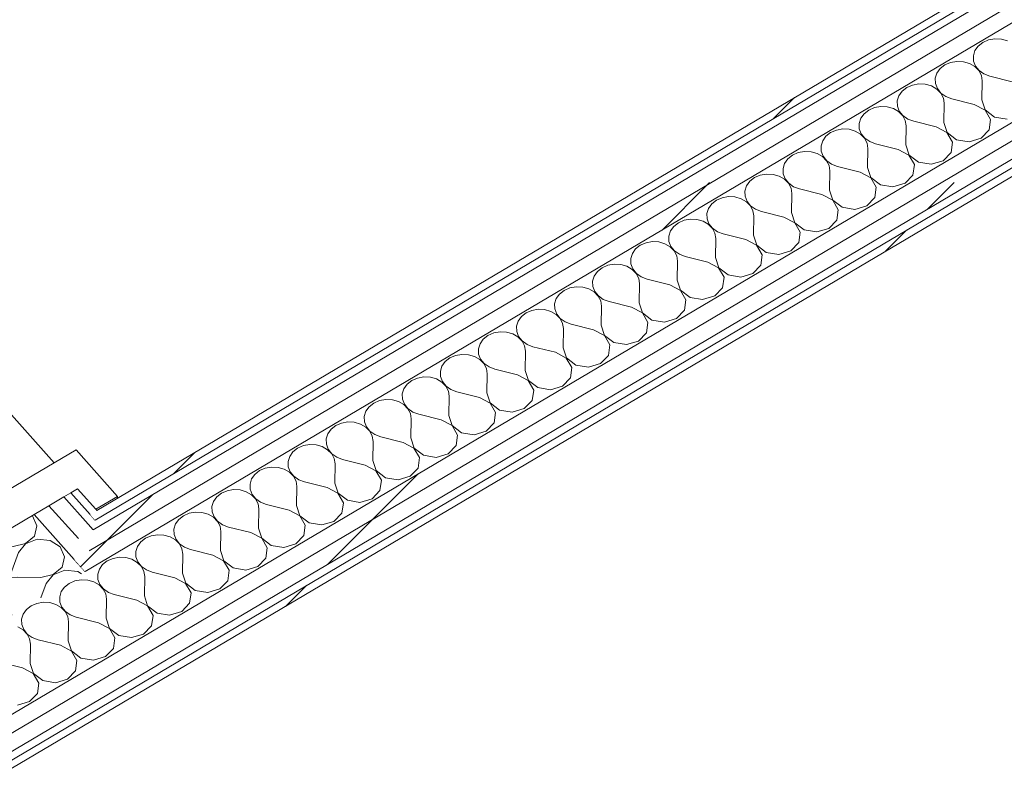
# Model space of a CAD drawing. Header units: millimetres. Extents: x -36631 to 27388, y -24993 to 6945.
# Tile 217 of 256: x 9180 to 9920, y -12072 to -11506. Entities that reach past the tile are written whole.
import ezdxf

# ---------------------------------------------------------------- set-up
doc = ezdxf.new("R2010")
doc.units = ezdxf.units.MM
doc.header["$MEASUREMENT"] = 0
doc.linetypes.add('Wipeout_Contour', pattern=[1000, 0, -1000])
doc.layers.add('Nuevo_08_E_Envans secs', color=7, linetype='Continuous')
doc.layers.add('Nuevo_Puertas Archicad', color=7, linetype='Continuous')
doc.layers.add('Nuevo_08_E_Envans secs_Pluma_Nº__1', color=7, linetype='Continuous', lineweight=5)
doc.layers.add('Nuevo_Puertas Archicad_Pluma_Nº__1', color=7, linetype='Continuous', lineweight=5)
for name, color, linetype, lineweight, true_color in [('Nuevo_08_E_Envans secs_Pluma_Nº__102', 7, 'Continuous', 5, 0xcccccc), ('Nuevo_08_E_Envans secs_Pluma_Nº__171', 171, 'Continuous', 13, 0xaaaaff), ('Nuevo_08_E_Envans secs_Pluma_Nº__177', 7, 'Continuous', 15, 0xf7e046)]:
    doc.layers.add(name, color=color, linetype=linetype, lineweight=lineweight, true_color=true_color)
pattern_1 = [(45, (0, 0), (-183.8478, 183.8478), [195, -65]), (45, (7e-14, 183.85), (-183.8478, 183.8478), [195, -65])]

# ---------------------------------------------------------------- blocks, each defined once
blk = doc.blocks.new('*X151')
at = {"layer": 'Nuevo_08_E_Envans secs_Pluma_Nº__102', "color": 254, "linetype": 'Continuous', "lineweight": 5, "true_color": 0xcccccc}
for p, q in [((9189.51, -11878.73), (9189.19, -11878.53)), ((9192.83, -11886.12), (9189.51, -11878.73)), ((9190.89, -11893.82), (9192.83, -11886.12)), ((9184.26, -11899.55), (9190.89, -11893.82)), ((9193.08, -11896.28), (9184.34, -11899.64)), ((9202.69, -11897.16), (9193.08, -11896.28)), ((9210.29, -11902.02), (9202.69, -11897.16)), ((9143.73, -11905.48), (9147.82, -11903.31)), ((9147.9, -11903.4), (9144.09, -11905.89)), ((9147.82, -11903.31), (9148.72, -11902.46)), ((9152.39, -11901.85), (9147.9, -11903.4)), ((9157.24, -11901.37), (9152.39, -11901.85)), ((9174.92, -11901.59), (9157.24, -11901.37)), ((9174.92, -11901.59), (9184.26, -11899.55)), ((9184.34, -11899.64), (9179.08, -11906.24)), ((9213.62, -11909.41), (9210.29, -11902.02)), ((9141.27, -11909.13), (9139.64, -11912.87)), ((9144.09, -11905.89), (9141.27, -11909.13)), ((9143.5, -11905.54), (9143.73, -11905.48)), ((9179.08, -11906.24), (9173.87, -11920)), ((9211.68, -11917.12), (9213.62, -11909.41)), ((9139.64, -11912.87), (9139.33, -11916.84)), ((9139.33, -11916.84), (9140.36, -11920.72)), ((9205.05, -11922.85), (9211.68, -11917.12)), ((9213.87, -11919.58), (9205.13, -11922.94)), ((9223.48, -11920.46), (9213.87, -11919.58)), ((9140.36, -11920.72), (9142.65, -11924.22)), ((9142.65, -11924.22), (9146.04, -11927.08)), ((9164.52, -11928.78), (9168.6, -11926.6)), ((9168.68, -11926.7), (9164.88, -11929.18)), ((9168.6, -11926.6), (9171.8, -11923.6)), ((9173.18, -11925.15), (9168.68, -11926.7)), ((9171.8, -11923.6), (9173.87, -11920)), ((9178.02, -11924.66), (9173.18, -11925.15)), ((9195.71, -11924.88), (9178.02, -11924.66)), ((9195.71, -11924.88), (9205.05, -11922.85)), ((9205.13, -11922.94), (9199.86, -11929.54)), ((9226.21, -11922.21), (9223.48, -11920.46)), ((9146.04, -11927.08), (9150.25, -11929.08)), ((9150.25, -11929.08), (9154.98, -11930.07)), ((9154.98, -11930.07), (9159.86, -11929.96)), ((9159.86, -11929.96), (9164.52, -11928.78)), ((9162.05, -11932.42), (9160.42, -11936.17)), ((9164.88, -11929.18), (9162.05, -11932.42)), ((9199.86, -11929.54), (9195.83, -11940.2)), ((9160.42, -11936.17), (9160.11, -11940.13)), ((9160.11, -11940.13), (9161.14, -11944.01)), ((9161.14, -11944.01), (9163.44, -11947.52)), ((9163.44, -11947.52), (9166.82, -11950.38)), ((9166.82, -11950.38), (9171.04, -11952.38)), ((9171.04, -11952.38), (9174.16, -11953.03))]:
    blk.add_line(p, q, dxfattribs=at)
blk = doc.blocks.new('Elem Sección_147_1')
at = {"layer": 'Nuevo_08_E_Envans secs', "lineweight": 0}
blk.add_blockref('*X151', (0, 0), dxfattribs=at)
at = {"color": 254, "linetype": 'Wipeout_Contour', "lineweight": 0, "ltscale": 60148.796531}
blk.add_wipeout([(9213.04, -11864.43), (9201.87, -11871.03), (9223.95, -11895.77), (9235.11, -11889.16)], dxfattribs=at).dxf.layer = 'Nuevo_08_E_Envans secs'
at = {"layer": 'Nuevo_08_E_Envans secs_Pluma_Nº__177', "linetype": 'Continuous', "lineweight": 15, "true_color": 0xf7e046}
h = blk.add_hatch(dxfattribs=at)
h.set_pattern_fill('Panellat_HPL_0001', color=53, style=0, pattern_type=2)
h.set_pattern_definition(pattern_1)
h.paths.add_polyline_path([(9213.04, -11864.43), (9201.87, -11871.03), (9223.95, -11895.77), (9235.11, -11889.16)])
at = {"color": 254, "linetype": 'Wipeout_Contour', "lineweight": 0, "ltscale": 75219.444082}
blk.add_wipeout([(9190.71, -11877.63), (9220.9, -11911.46), (9232.06, -11904.86), (9223.95, -11895.77), (9201.87, -11871.03)], dxfattribs=at).dxf.layer = 'Nuevo_08_E_Envans secs'
at = {"layer": 'Nuevo_08_E_Envans secs_Pluma_Nº__177', "linetype": 'Continuous', "lineweight": 15, "true_color": 0xf7e046}
h = blk.add_hatch(dxfattribs=at)
h.set_pattern_fill('Panellat_HPL_0001', color=53, style=0, pattern_type=2)
h.set_pattern_definition(pattern_1)
h.paths.add_polyline_path([(9190.71, -11877.63), (9220.9, -11911.46), (9232.06, -11904.86), (9223.95, -11895.77), (9201.87, -11871.03)])
at = {"color": 254, "linetype": 'Wipeout_Contour', "lineweight": 0, "ltscale": 60134.141955}
blk.add_wipeout([(9237.92, -11874.68), (9223.34, -11858.34), (9218.19, -11861.38), (9232.77, -11877.73)], dxfattribs=at).dxf.layer = 'Nuevo_08_E_Envans secs'
at = {"layer": 'Nuevo_08_E_Envans secs_Pluma_Nº__171', "linetype": 'Continuous', "lineweight": 13, "true_color": 0xaaaaff}
h = blk.add_hatch(dxfattribs=at)
h.set_pattern_fill('Panellat_HPL_0001', color=161, style=0, pattern_type=2)
h.set_pattern_definition(pattern_1)
h.paths.add_polyline_path([(9237.92, -11874.68), (9223.34, -11858.34), (9218.19, -11861.38), (9232.77, -11877.73)])
at = {"layer": 'Nuevo_08_E_Envans secs_Pluma_Nº__1', "color": 7, "linetype": 'Continuous', "lineweight": 5}
blk.add_line((9201.87, -11871.03), (9223.95, -11895.77), dxfattribs=at)
at = {"layer": 'Nuevo_08_E_Envans secs_Pluma_Nº__1', "color": 7, "linetype": 'Continuous', "lineweight": 5, "flags": 128}
for points in [[(9223.34, -11858.34), (9237.06, -11873.71), (9237.92, -11874.68)], [(9213.04, -11864.43), (9231.37, -11884.97), (9235.11, -11889.16)], [(9218.19, -11861.38), (9232.77, -11877.73), (9236.51, -11881.92)], [(9190.71, -11877.63), (9220.9, -11911.46), (9229.01, -11920.55)]]:
    blk.add_lwpolyline(points, dxfattribs=at)
blk = doc.blocks.new('Elem Sección_289_1')
at = {"layer": 'Nuevo_Puertas Archicad_Pluma_Nº__1', "color": 7, "linetype": 'Continuous', "lineweight": 5}
for p, q in [((8679.59, -11248.93), (9205.88, -11838.77)), ((9222.2, -11829.12), (9253.37, -11864.06)), ((9253.37, -11864.06), (9237.06, -11873.71)), ((9253.37, -11865.53), (9253.37, -11864.06))]:
    blk.add_line(p, q, dxfattribs=at)
at = {"layer": 'Nuevo_Puertas Archicad_Pluma_Nº__1', "color": 7, "linetype": 'Continuous', "lineweight": 5, "flags": 128}
for points in [[(9222.2, -11829.12), (9205.88, -11838.77), (9171.53, -11859.08)], [(9223.34, -11858.34), (9218.19, -11861.38), (9213.04, -11864.43), (9201.87, -11871.03), (9190.71, -11877.63), (9130.6, -11913.17), (9119.44, -11919.77), (9108.28, -11926.37)]]:
    blk.add_lwpolyline(points, dxfattribs=at)
blk = doc.blocks.new('*X404')
at = {"layer": 'Nuevo_08_E_Envans secs_Pluma_Nº__102', "color": 254, "linetype": 'Continuous', "lineweight": 5, "true_color": 0xcccccc}
for p, q in [((9912.73, -11520.08), (9907.96, -11520.92)), ((9917.6, -11520.33), (9912.73, -11520.08)), ((9900.15, -11525.55), (9897.69, -11528.99)), ((9903.66, -11522.8), (9900.15, -11525.55)), ((9907.96, -11520.92), (9903.66, -11522.8)), ((9922.2, -11521.65), (9917.6, -11520.33)), ((9897.69, -11528.99), (9896.49, -11532.84)), ((9896.49, -11532.84), (9896.62, -11536.81)), ((9875.05, -11539.74), (9871.54, -11542.5)), ((9879.36, -11537.87), (9875.05, -11539.74)), ((9884.13, -11537.02), (9879.36, -11537.87)), ((9889, -11537.27), (9884.13, -11537.02)), ((9893.6, -11538.6), (9889, -11537.27)), ((9897.58, -11540.89), (9893.6, -11538.6)), ((9896.62, -11536.81), (9898.08, -11540.6)), ((9900.64, -11543.99), (9897.58, -11540.89)), ((9898.08, -11540.6), (9900.75, -11543.92)), ((9869.09, -11545.93), (9867.88, -11549.78)), ((9871.54, -11542.5), (9869.09, -11545.93)), ((9902.54, -11547.65), (9900.64, -11543.99)), ((9900.75, -11543.92), (9904.44, -11546.52)), ((9903.14, -11551.59), (9902.54, -11547.65)), ((9904.44, -11546.52), (9908.86, -11548.2)), ((9925.77, -11552.43), (9908.86, -11548.2)), ((9846.44, -11556.68), (9842.93, -11559.44)), ((9850.75, -11554.81), (9846.44, -11556.68)), ((9855.52, -11553.96), (9850.75, -11554.81)), ((9860.39, -11554.21), (9855.52, -11553.96)), ((9864.99, -11555.54), (9860.39, -11554.21)), ((9868.97, -11557.83), (9864.99, -11555.54)), ((9867.88, -11549.78), (9868.01, -11553.75)), ((9868.01, -11553.75), (9869.47, -11557.54)), ((9902.88, -11565.98), (9903.14, -11551.59)), ((9840.48, -11562.87), (9839.27, -11566.72)), ((9842.93, -11559.44), (9840.48, -11562.87)), ((9872.03, -11560.93), (9868.97, -11557.83)), ((9869.47, -11557.54), (9872.14, -11560.86)), ((9873.93, -11564.59), (9872.03, -11560.93)), ((9872.14, -11560.86), (9875.83, -11563.46)), ((9875.83, -11563.46), (9880.25, -11565.14)), ((9822.14, -11571.75), (9817.84, -11573.62)), ((9826.91, -11570.91), (9822.14, -11571.75)), ((9831.78, -11571.16), (9826.91, -11570.91)), ((9836.38, -11572.48), (9831.78, -11571.16)), ((9839.27, -11566.72), (9839.4, -11570.69)), ((9839.4, -11570.69), (9840.86, -11574.48)), ((9874.53, -11568.53), (9873.93, -11564.59)), ((9874.27, -11582.92), (9874.53, -11568.53)), ((9897.16, -11569.37), (9880.25, -11565.14)), ((9905.27, -11573.65), (9897.16, -11569.37)), ((9902.88, -11565.98), (9905.39, -11573.58)), ((9814.32, -11576.38), (9811.87, -11579.81)), ((9817.84, -11573.62), (9814.32, -11576.38)), ((9840.36, -11574.78), (9836.38, -11572.48)), ((9843.42, -11577.87), (9840.36, -11574.78)), ((9840.86, -11574.48), (9843.54, -11577.8)), ((9845.32, -11581.53), (9843.42, -11577.87)), ((9843.54, -11577.8), (9847.23, -11580.4)), ((9909.4, -11580.76), (9905.27, -11573.65)), ((9905.39, -11573.58), (9912.42, -11578.97)), ((9912.42, -11578.97), (9921.9, -11580.55)), ((9811.87, -11579.81), (9810.66, -11583.66)), ((9810.66, -11583.66), (9810.79, -11587.63)), ((9845.93, -11585.47), (9845.32, -11581.53)), ((9845.67, -11599.87), (9845.93, -11585.47)), ((9847.23, -11580.4), (9851.65, -11582.08)), ((9868.55, -11586.31), (9851.65, -11582.08)), ((9876.66, -11590.59), (9868.55, -11586.31)), ((9874.27, -11582.92), (9876.78, -11590.52)), ((9908.33, -11588.58), (9909.4, -11580.76)), ((9785.72, -11593.32), (9783.26, -11596.75)), ((9789.23, -11590.56), (9785.72, -11593.32)), ((9793.53, -11588.69), (9789.23, -11590.56)), ((9798.3, -11587.85), (9793.53, -11588.69)), ((9803.17, -11588.1), (9798.3, -11587.85)), ((9807.77, -11589.42), (9803.17, -11588.1)), ((9811.76, -11591.72), (9807.77, -11589.42)), ((9810.79, -11587.63), (9812.25, -11591.42)), ((9814.81, -11594.81), (9811.76, -11591.72)), ((9812.25, -11591.42), (9814.93, -11594.74)), ((9880.8, -11597.7), (9876.66, -11590.59)), ((9876.78, -11590.52), (9883.82, -11595.91)), ((9902.36, -11594.77), (9908.33, -11588.58)), ((9783.26, -11596.75), (9782.06, -11600.6)), ((9782.06, -11600.6), (9782.19, -11604.57)), ((9816.72, -11598.47), (9814.81, -11594.81)), ((9814.93, -11594.74), (9818.62, -11597.34)), ((9817.32, -11602.41), (9816.72, -11598.47)), ((9818.62, -11597.34), (9823.04, -11599.02)), ((9839.94, -11603.25), (9823.04, -11599.02)), ((9845.67, -11599.87), (9848.17, -11607.46)), ((9879.72, -11605.52), (9880.8, -11597.7)), ((9883.82, -11595.91), (9893.29, -11597.49)), ((9893.29, -11597.49), (9902.36, -11594.77)), ((9760.62, -11607.5), (9757.11, -11610.26)), ((9764.93, -11605.63), (9760.62, -11607.5)), ((9769.7, -11604.79), (9764.93, -11605.63)), ((9774.57, -11605.04), (9769.7, -11604.79)), ((9779.17, -11606.36), (9774.57, -11605.04)), ((9783.15, -11608.66), (9779.17, -11606.36)), ((9782.19, -11604.57), (9783.65, -11608.36)), ((9786.21, -11611.75), (9783.15, -11608.66)), ((9783.65, -11608.36), (9786.32, -11611.68)), ((9817.06, -11616.81), (9817.32, -11602.41)), ((9848.06, -11607.53), (9839.94, -11603.25)), ((9852.19, -11614.64), (9848.06, -11607.53)), ((9848.17, -11607.46), (9855.21, -11612.86)), ((9873.75, -11611.72), (9879.72, -11605.52)), ((9754.66, -11613.69), (9753.45, -11617.54)), ((9757.11, -11610.26), (9754.66, -11613.69)), ((9788.11, -11615.41), (9786.21, -11611.75)), ((9786.32, -11611.68), (9790.01, -11614.28)), ((9788.71, -11619.35), (9788.11, -11615.41)), ((9790.01, -11614.28), (9794.43, -11615.96)), ((9811.34, -11620.2), (9794.43, -11615.96)), ((9851.11, -11622.46), (9852.19, -11614.64)), ((9855.21, -11612.86), (9864.68, -11614.43)), ((9864.68, -11614.43), (9873.75, -11611.72)), ((9736.32, -11622.57), (9732.02, -11624.44)), ((9741.09, -11621.73), (9736.32, -11622.57)), ((9745.96, -11621.98), (9741.09, -11621.73)), ((9750.56, -11623.3), (9745.96, -11621.98)), ((9754.54, -11625.6), (9750.56, -11623.3)), ((9753.45, -11617.54), (9753.58, -11621.51)), ((9753.58, -11621.51), (9755.04, -11625.3)), ((9788.45, -11633.75), (9788.71, -11619.35)), ((9819.45, -11624.47), (9811.34, -11620.2)), ((9817.06, -11616.81), (9819.56, -11624.41)), ((9845.15, -11628.66), (9851.11, -11622.46)), ((9726.05, -11630.64), (9724.84, -11634.49)), ((9728.5, -11627.2), (9726.05, -11630.64)), ((9732.02, -11624.44), (9728.5, -11627.2)), ((9757.6, -11628.69), (9754.54, -11625.6)), ((9755.04, -11625.3), (9757.71, -11628.63)), ((9759.5, -11632.35), (9757.6, -11628.69)), ((9757.71, -11628.63), (9761.4, -11631.23)), ((9823.58, -11631.59), (9819.45, -11624.47)), ((9819.56, -11624.41), (9826.6, -11629.8)), ((9826.6, -11629.8), (9836.07, -11631.37)), ((9836.07, -11631.37), (9845.15, -11628.66)), ((9724.84, -11634.49), (9724.97, -11638.46)), ((9724.97, -11638.46), (9726.43, -11642.25)), ((9760.1, -11636.29), (9759.5, -11632.35)), ((9759.84, -11650.69), (9760.1, -11636.29)), ((9761.4, -11631.23), (9765.82, -11632.91)), ((9782.73, -11637.14), (9765.82, -11632.91)), ((9790.84, -11641.42), (9782.73, -11637.14)), ((9788.45, -11633.75), (9790.96, -11641.35)), ((9822.51, -11639.41), (9823.58, -11631.59)), ((9699.89, -11644.14), (9697.44, -11647.58)), ((9703.41, -11641.39), (9699.89, -11644.14)), ((9707.71, -11639.51), (9703.41, -11641.39)), ((9712.48, -11638.67), (9707.71, -11639.51)), ((9717.35, -11638.92), (9712.48, -11638.67)), ((9721.95, -11640.24), (9717.35, -11638.92)), ((9725.93, -11642.54), (9721.95, -11640.24)), ((9728.99, -11645.64), (9725.93, -11642.54)), ((9726.43, -11642.25), (9729.11, -11645.57)), ((9730.89, -11649.29), (9728.99, -11645.64)), ((9729.11, -11645.57), (9732.8, -11648.17)), ((9794.97, -11648.53), (9790.84, -11641.42)), ((9790.96, -11641.35), (9798, -11646.74)), ((9807.47, -11648.31), (9816.54, -11645.6)), ((9816.54, -11645.6), (9822.51, -11639.41)), ((9697.44, -11647.58), (9696.23, -11651.43)), ((9696.23, -11651.43), (9696.36, -11655.4)), ((9731.5, -11653.24), (9730.89, -11649.29)), ((9731.24, -11667.63), (9731.5, -11653.24)), ((9732.8, -11648.17), (9737.22, -11649.85)), ((9754.12, -11654.08), (9737.22, -11649.85)), ((9759.84, -11650.69), (9762.35, -11658.29)), ((9793.9, -11656.35), (9794.97, -11648.53)), ((9798, -11646.74), (9807.47, -11648.31)), ((9674.8, -11658.33), (9671.29, -11661.08)), ((9679.11, -11656.46), (9674.8, -11658.33)), ((9683.87, -11655.61), (9679.11, -11656.46)), ((9688.74, -11655.86), (9683.87, -11655.61)), ((9693.34, -11657.19), (9688.74, -11655.86)), ((9697.33, -11659.48), (9693.34, -11657.19)), ((9696.36, -11655.4), (9697.82, -11659.19)), ((9700.38, -11662.58), (9697.33, -11659.48)), ((9697.82, -11659.19), (9700.5, -11662.51)), ((9762.23, -11658.36), (9754.12, -11654.08)), ((9766.37, -11665.47), (9762.23, -11658.36)), ((9762.35, -11658.29), (9769.39, -11663.68)), ((9787.93, -11662.54), (9793.9, -11656.35)), ((9668.83, -11664.52), (9667.63, -11668.37)), ((9671.29, -11661.08), (9668.83, -11664.52)), ((9702.29, -11666.23), (9700.38, -11662.58)), ((9700.5, -11662.51), (9704.19, -11665.11)), ((9702.89, -11670.18), (9702.29, -11666.23)), ((9704.19, -11665.11), (9708.61, -11666.79)), ((9725.52, -11671.02), (9708.61, -11666.79)), ((9731.24, -11667.63), (9733.74, -11675.23)), ((9765.29, -11673.29), (9766.37, -11665.47)), ((9769.39, -11663.68), (9778.86, -11665.25)), ((9778.86, -11665.25), (9787.93, -11662.54)), ((9646.19, -11675.27), (9642.68, -11678.03)), ((9650.5, -11673.4), (9646.19, -11675.27)), ((9655.27, -11672.55), (9650.5, -11673.4)), ((9660.14, -11672.8), (9655.27, -11672.55)), ((9664.74, -11674.13), (9660.14, -11672.8)), ((9668.72, -11676.42), (9664.74, -11674.13)), ((9667.63, -11668.37), (9667.76, -11672.34)), ((9667.76, -11672.34), (9669.22, -11676.13)), ((9702.63, -11684.57), (9702.89, -11670.18)), ((9733.63, -11675.3), (9725.52, -11671.02)), ((9737.76, -11682.41), (9733.63, -11675.3)), ((9733.74, -11675.23), (9740.78, -11680.62)), ((9759.32, -11679.48), (9765.29, -11673.29)), ((9640.23, -11681.46), (9639.02, -11685.31)), ((9642.68, -11678.03), (9640.23, -11681.46)), ((9671.78, -11679.52), (9668.72, -11676.42)), ((9669.22, -11676.13), (9671.89, -11679.45)), ((9673.68, -11683.18), (9671.78, -11679.52)), ((9671.89, -11679.45), (9675.58, -11682.05)), ((9675.58, -11682.05), (9680, -11683.73)), ((9736.68, -11690.23), (9737.76, -11682.41)), ((9740.78, -11680.62), (9750.25, -11682.2)), ((9750.25, -11682.2), (9759.32, -11679.48)), ((9626.66, -11689.5), (9621.89, -11690.34)), ((9631.53, -11689.74), (9626.66, -11689.5)), ((9636.13, -11691.07), (9631.53, -11689.74)), ((9639.02, -11685.31), (9639.15, -11689.28)), ((9639.15, -11689.28), (9640.61, -11693.07)), ((9674.28, -11687.12), (9673.68, -11683.18)), ((9674.02, -11701.51), (9674.28, -11687.12)), ((9696.91, -11687.96), (9680, -11683.73)), ((9705.02, -11692.24), (9696.91, -11687.96)), ((9702.63, -11684.57), (9705.13, -11692.17)), ((9730.72, -11696.42), (9736.68, -11690.23)), ((9614.07, -11694.97), (9611.62, -11698.4)), ((9617.59, -11692.21), (9614.07, -11694.97)), ((9621.89, -11690.34), (9617.59, -11692.21)), ((9640.11, -11693.37), (9636.13, -11691.07)), ((9643.17, -11696.46), (9640.11, -11693.37)), ((9640.61, -11693.07), (9643.28, -11696.39)), ((9645.07, -11700.12), (9643.17, -11696.46)), ((9643.28, -11696.39), (9646.97, -11698.99)), ((9709.15, -11699.35), (9705.02, -11692.24)), ((9705.13, -11692.17), (9712.17, -11697.56)), ((9712.17, -11697.56), (9721.64, -11699.14)), ((9721.64, -11699.14), (9730.72, -11696.42)), ((9611.62, -11698.4), (9610.41, -11702.25)), ((9610.41, -11702.25), (9610.54, -11706.22)), ((9645.67, -11704.06), (9645.07, -11700.12)), ((9645.41, -11718.45), (9645.67, -11704.06)), ((9646.97, -11698.99), (9651.4, -11700.67)), ((9668.3, -11704.9), (9651.4, -11700.67)), ((9676.41, -11709.18), (9668.3, -11704.9)), ((9674.02, -11701.51), (9676.53, -11709.11)), ((9708.08, -11707.17), (9709.15, -11699.35)), ((9585.47, -11711.91), (9583.01, -11715.34)), ((9588.98, -11709.15), (9585.47, -11711.91)), ((9593.28, -11707.28), (9588.98, -11709.15)), ((9598.05, -11706.44), (9593.28, -11707.28)), ((9602.92, -11706.69), (9598.05, -11706.44)), ((9607.52, -11708.01), (9602.92, -11706.69)), ((9611.5, -11710.31), (9607.52, -11708.01)), ((9610.54, -11706.22), (9612, -11710.01)), ((9614.56, -11713.4), (9611.5, -11710.31)), ((9612, -11710.01), (9614.68, -11713.33)), ((9680.55, -11716.29), (9676.41, -11709.18)), ((9676.53, -11709.11), (9683.57, -11714.5)), ((9702.11, -11713.36), (9708.08, -11707.17)), ((9583.01, -11715.34), (9581.8, -11719.19)), ((9581.8, -11719.19), (9581.94, -11723.16)), ((9616.46, -11717.06), (9614.56, -11713.4)), ((9614.68, -11713.33), (9618.37, -11715.93)), ((9617.07, -11721), (9616.46, -11717.06)), ((9618.37, -11715.93), (9622.79, -11717.61)), ((9639.69, -11721.84), (9622.79, -11717.61)), ((9645.41, -11718.45), (9647.92, -11726.05)), ((9679.47, -11724.11), (9680.55, -11716.29)), ((9683.57, -11714.5), (9693.04, -11716.08)), ((9693.04, -11716.08), (9702.11, -11713.36)), ((9560.37, -11726.09), (9556.86, -11728.85)), ((9564.68, -11724.22), (9560.37, -11726.09)), ((9569.44, -11723.38), (9564.68, -11724.22)), ((9574.31, -11723.63), (9569.44, -11723.38)), ((9578.92, -11724.95), (9574.31, -11723.63)), ((9582.9, -11727.25), (9578.92, -11724.95)), ((9581.94, -11723.16), (9583.39, -11726.95)), ((9585.95, -11730.34), (9582.9, -11727.25)), ((9583.39, -11726.95), (9586.07, -11730.27)), ((9616.81, -11735.4), (9617.07, -11721)), ((9647.8, -11726.12), (9639.69, -11721.84)), ((9651.94, -11733.23), (9647.8, -11726.12)), ((9647.92, -11726.05), (9654.96, -11731.45)), ((9673.5, -11730.3), (9679.47, -11724.11)), ((9554.4, -11732.28), (9553.2, -11736.13)), ((9556.86, -11728.85), (9554.4, -11732.28)), ((9587.86, -11734), (9585.95, -11730.34)), ((9586.07, -11730.27), (9589.76, -11732.87)), ((9588.46, -11737.94), (9587.86, -11734)), ((9589.76, -11732.87), (9594.18, -11734.55)), ((9611.09, -11738.78), (9594.18, -11734.55)), ((9650.86, -11741.05), (9651.94, -11733.23)), ((9654.96, -11731.45), (9664.43, -11733.02)), ((9664.43, -11733.02), (9673.5, -11730.3)), ((9536.07, -11741.16), (9531.76, -11743.03)), ((9540.84, -11740.32), (9536.07, -11741.16)), ((9545.71, -11740.57), (9540.84, -11740.32)), ((9550.31, -11741.89), (9545.71, -11740.57)), ((9554.29, -11744.19), (9550.31, -11741.89)), ((9553.2, -11736.13), (9553.33, -11740.1)), ((9553.33, -11740.1), (9554.79, -11743.89)), ((9588.2, -11752.34), (9588.46, -11737.94)), ((9619.2, -11743.06), (9611.09, -11738.78)), ((9616.81, -11735.4), (9619.31, -11743)), ((9644.9, -11747.25), (9650.86, -11741.05)), ((9525.8, -11749.23), (9524.59, -11753.07)), ((9528.25, -11745.79), (9525.8, -11749.23)), ((9531.76, -11743.03), (9528.25, -11745.79)), ((9557.35, -11747.28), (9554.29, -11744.19)), ((9554.79, -11743.89), (9557.46, -11747.22)), ((9559.25, -11750.94), (9557.35, -11747.28)), ((9557.46, -11747.22), (9561.15, -11749.82)), ((9623.33, -11750.18), (9619.2, -11743.06)), ((9619.31, -11743), (9626.35, -11748.39)), ((9626.35, -11748.39), (9635.82, -11749.96)), ((9635.82, -11749.96), (9644.9, -11747.25)), ((9524.59, -11753.07), (9524.72, -11757.05)), ((9559.85, -11754.88), (9559.25, -11750.94)), ((9559.59, -11769.28), (9559.85, -11754.88)), ((9561.15, -11749.82), (9565.57, -11751.5)), ((9582.48, -11755.73), (9565.57, -11751.5)), ((9590.59, -11760.01), (9582.48, -11755.73)), ((9588.2, -11752.34), (9590.7, -11759.94)), ((9622.25, -11758), (9623.33, -11750.18)), ((9499.64, -11762.73), (9497.19, -11766.17)), ((9503.16, -11759.98), (9499.64, -11762.73)), ((9507.46, -11758.1), (9503.16, -11759.98)), ((9512.23, -11757.26), (9507.46, -11758.1)), ((9517.1, -11757.51), (9512.23, -11757.26)), ((9521.7, -11758.83), (9517.1, -11757.51)), ((9525.68, -11761.13), (9521.7, -11758.83)), ((9524.72, -11757.05), (9526.18, -11760.84)), ((9528.74, -11764.23), (9525.68, -11761.13)), ((9526.18, -11760.84), (9528.86, -11764.16)), ((9530.64, -11767.88), (9528.74, -11764.23)), ((9528.86, -11764.16), (9532.54, -11766.76)), ((9594.72, -11767.12), (9590.59, -11760.01)), ((9590.7, -11759.94), (9597.74, -11765.33)), ((9607.21, -11766.9), (9616.29, -11764.19)), ((9616.29, -11764.19), (9622.25, -11758)), ((9497.19, -11766.17), (9495.98, -11770.02)), ((9495.98, -11770.02), (9496.11, -11773.99)), ((9531.24, -11771.82), (9530.64, -11767.88)), ((9532.54, -11766.76), (9536.97, -11768.44)), ((9553.87, -11772.67), (9536.97, -11768.44)), ((9559.59, -11769.28), (9562.1, -11776.88)), ((9593.65, -11774.94), (9594.72, -11767.12)), ((9597.74, -11765.33), (9607.21, -11766.9)), ((9474.55, -11776.92), (9471.04, -11779.67)), ((9478.85, -11775.04), (9474.55, -11776.92)), ((9483.62, -11774.2), (9478.85, -11775.04)), ((9488.49, -11774.45), (9483.62, -11774.2)), ((9493.09, -11775.78), (9488.49, -11774.45)), ((9497.07, -11778.07), (9493.09, -11775.78)), ((9496.11, -11773.99), (9497.57, -11777.78)), ((9500.13, -11781.17), (9497.07, -11778.07)), ((9497.57, -11777.78), (9500.25, -11781.1)), ((9530.99, -11786.22), (9531.24, -11771.82)), ((9561.98, -11776.95), (9553.87, -11772.67)), ((9566.12, -11784.06), (9561.98, -11776.95)), ((9562.1, -11776.88), (9569.14, -11782.27)), ((9587.68, -11781.13), (9593.65, -11774.94)), ((9468.58, -11783.11), (9467.38, -11786.96)), ((9471.04, -11779.67), (9468.58, -11783.11)), ((9502.04, -11784.82), (9500.13, -11781.17)), ((9500.25, -11781.1), (9503.94, -11783.7)), ((9502.64, -11788.77), (9502.04, -11784.82)), ((9503.94, -11783.7), (9508.36, -11785.38)), ((9525.26, -11789.61), (9508.36, -11785.38)), ((9530.99, -11786.22), (9533.49, -11793.82)), ((9565.04, -11791.88), (9566.12, -11784.06)), ((9569.14, -11782.27), (9578.61, -11783.84)), ((9578.61, -11783.84), (9587.68, -11781.13)), ((9445.94, -11793.86), (9442.43, -11796.62)), ((9450.25, -11791.99), (9445.94, -11793.86)), ((9455.02, -11791.14), (9450.25, -11791.99)), ((9459.89, -11791.39), (9455.02, -11791.14)), ((9464.49, -11792.72), (9459.89, -11791.39)), ((9468.47, -11795.01), (9464.49, -11792.72)), ((9467.38, -11786.96), (9467.51, -11790.93)), ((9467.51, -11790.93), (9468.97, -11794.72)), ((9502.38, -11803.16), (9502.64, -11788.77)), ((9533.37, -11793.89), (9525.26, -11789.61)), ((9533.49, -11793.82), (9540.53, -11799.21)), ((9559.07, -11798.07), (9565.04, -11791.88)), ((9439.98, -11800.05), (9438.77, -11803.9)), ((9442.43, -11796.62), (9439.98, -11800.05)), ((9471.53, -11798.11), (9468.47, -11795.01)), ((9468.97, -11794.72), (9471.64, -11798.04)), ((9473.43, -11801.77), (9471.53, -11798.11)), ((9471.64, -11798.04), (9475.33, -11800.64)), ((9475.33, -11800.64), (9479.75, -11802.32)), ((9537.51, -11801), (9533.37, -11793.89)), ((9536.43, -11808.82), (9537.51, -11801)), ((9540.53, -11799.21), (9550, -11800.78)), ((9550, -11800.78), (9559.07, -11798.07)), ((9426.41, -11808.08), (9421.64, -11808.93)), ((9431.28, -11808.33), (9426.41, -11808.08)), ((9435.88, -11809.66), (9431.28, -11808.33)), ((9438.77, -11803.9), (9438.9, -11807.87)), ((9438.9, -11807.87), (9440.36, -11811.66)), ((9474.03, -11805.71), (9473.43, -11801.77)), ((9473.77, -11820.1), (9474.03, -11805.71)), ((9496.66, -11806.55), (9479.75, -11802.32)), ((9504.77, -11810.83), (9496.66, -11806.55)), ((9502.38, -11803.16), (9504.88, -11810.76)), ((9413.82, -11813.56), (9411.37, -11816.99)), ((9417.33, -11810.8), (9413.82, -11813.56)), ((9421.64, -11808.93), (9417.33, -11810.8)), ((9439.86, -11811.95), (9435.88, -11809.66)), ((9442.92, -11815.05), (9439.86, -11811.95)), ((9440.36, -11811.66), (9443.03, -11814.98)), ((9444.82, -11818.71), (9442.92, -11815.05)), ((9443.03, -11814.98), (9446.72, -11817.58)), ((9508.9, -11817.94), (9504.77, -11810.83)), ((9504.88, -11810.76), (9511.92, -11816.15)), ((9521.39, -11817.73), (9530.47, -11815.01)), ((9530.47, -11815.01), (9536.43, -11808.82)), ((9411.37, -11816.99), (9410.16, -11820.84)), ((9410.16, -11820.84), (9410.29, -11824.81)), ((9445.42, -11822.65), (9444.82, -11818.71)), ((9445.16, -11837.04), (9445.42, -11822.65)), ((9446.72, -11817.58), (9451.14, -11819.26)), ((9468.05, -11823.49), (9451.14, -11819.26)), ((9473.77, -11820.1), (9476.28, -11827.7)), ((9507.82, -11825.76), (9508.9, -11817.94)), ((9511.92, -11816.15), (9521.39, -11817.73)), ((9385.21, -11830.5), (9382.76, -11833.93)), ((9388.73, -11827.74), (9385.21, -11830.5)), ((9393.03, -11825.87), (9388.73, -11827.74)), ((9397.8, -11825.03), (9393.03, -11825.87)), ((9402.67, -11825.28), (9397.8, -11825.03)), ((9407.27, -11826.6), (9402.67, -11825.28)), ((9411.25, -11828.9), (9407.27, -11826.6)), ((9410.29, -11824.81), (9411.75, -11828.6)), ((9414.31, -11831.99), (9411.25, -11828.9)), ((9411.75, -11828.6), (9414.43, -11831.92)), ((9476.16, -11827.77), (9468.05, -11823.49)), ((9480.29, -11834.88), (9476.16, -11827.77)), ((9476.28, -11827.7), (9483.31, -11833.09)), ((9501.86, -11831.95), (9507.82, -11825.76)), ((9382.76, -11833.93), (9381.55, -11837.78)), ((9381.55, -11837.78), (9381.68, -11841.75)), ((9416.21, -11835.65), (9414.31, -11831.99)), ((9414.43, -11831.92), (9418.12, -11834.52)), ((9416.82, -11839.59), (9416.21, -11835.65)), ((9418.12, -11834.52), (9422.54, -11836.2)), ((9439.44, -11840.43), (9422.54, -11836.2)), ((9445.16, -11837.04), (9447.67, -11844.64)), ((9479.22, -11842.7), (9480.29, -11834.88)), ((9483.31, -11833.09), (9492.79, -11834.67)), ((9492.79, -11834.67), (9501.86, -11831.95)), ((9360.12, -11844.68), (9356.61, -11847.44)), ((9364.42, -11842.81), (9360.12, -11844.68)), ((9369.19, -11841.97), (9364.42, -11842.81)), ((9374.06, -11842.22), (9369.19, -11841.97)), ((9378.66, -11843.54), (9374.06, -11842.22)), ((9382.65, -11845.84), (9378.66, -11843.54)), ((9381.68, -11841.75), (9383.14, -11845.54)), ((9383.14, -11845.54), (9385.82, -11848.86)), ((9416.56, -11853.99), (9416.82, -11839.59)), ((9447.55, -11844.71), (9439.44, -11840.43)), ((9451.69, -11851.82), (9447.55, -11844.71)), ((9447.67, -11844.64), (9454.71, -11850.04)), ((9473.25, -11848.89), (9479.22, -11842.7)), ((9354.15, -11850.87), (9352.95, -11854.72)), ((9356.61, -11847.44), (9354.15, -11850.87)), ((9385.7, -11848.93), (9382.65, -11845.84)), ((9387.61, -11852.59), (9385.7, -11848.93)), ((9385.82, -11848.86), (9389.51, -11851.46)), ((9388.21, -11856.53), (9387.61, -11852.59)), ((9389.51, -11851.46), (9393.93, -11853.14)), ((9450.61, -11859.64), (9451.69, -11851.82)), ((9454.71, -11850.04), (9464.18, -11851.61)), ((9464.18, -11851.61), (9473.25, -11848.89)), ((9335.82, -11859.75), (9331.51, -11861.62)), ((9340.59, -11858.91), (9335.82, -11859.75)), ((9345.46, -11859.16), (9340.59, -11858.91)), ((9350.06, -11860.48), (9345.46, -11859.16)), ((9352.95, -11854.72), (9353.08, -11858.69)), ((9353.08, -11858.69), (9354.54, -11862.48)), ((9387.95, -11870.93), (9388.21, -11856.53)), ((9410.83, -11857.37), (9393.93, -11853.14)), ((9418.95, -11861.65), (9410.83, -11857.37)), ((9416.56, -11853.99), (9419.06, -11861.59)), ((9444.64, -11865.84), (9450.61, -11859.64)), ((9325.55, -11867.82), (9324.34, -11871.66)), ((9328, -11864.38), (9325.55, -11867.82)), ((9331.51, -11861.62), (9328, -11864.38)), ((9354.04, -11862.78), (9350.06, -11860.48)), ((9357.1, -11865.87), (9354.04, -11862.78)), ((9354.54, -11862.48), (9357.21, -11865.81)), ((9359, -11869.53), (9357.1, -11865.87)), ((9357.21, -11865.81), (9360.9, -11868.4)), ((9423.08, -11868.77), (9418.95, -11861.65)), ((9419.06, -11861.59), (9426.1, -11866.98)), ((9426.1, -11866.98), (9435.57, -11868.55)), ((9435.57, -11868.55), (9444.64, -11865.84)), ((9324.34, -11871.66), (9324.47, -11875.63)), ((9359.6, -11873.47), (9359, -11869.53)), ((9359.34, -11887.87), (9359.6, -11873.47)), ((9360.9, -11868.4), (9365.32, -11870.08)), ((9382.23, -11874.32), (9365.32, -11870.08)), ((9390.34, -11878.59), (9382.23, -11874.32)), ((9387.95, -11870.93), (9390.45, -11878.53)), ((9422, -11876.58), (9423.08, -11868.77)), ((9299.39, -11881.32), (9296.94, -11884.76)), ((9302.91, -11878.56), (9299.39, -11881.32)), ((9307.21, -11876.69), (9302.91, -11878.56)), ((9311.98, -11875.85), (9307.21, -11876.69)), ((9316.85, -11876.1), (9311.98, -11875.85)), ((9321.45, -11877.42), (9316.85, -11876.1)), ((9325.43, -11879.72), (9321.45, -11877.42)), ((9324.47, -11875.63), (9325.93, -11879.43)), ((9328.49, -11882.82), (9325.43, -11879.72)), ((9325.93, -11879.43), (9328.6, -11882.75)), ((9394.47, -11885.71), (9390.34, -11878.59)), ((9390.45, -11878.53), (9397.49, -11883.92)), ((9416.04, -11882.78), (9422, -11876.58)), ((9296.94, -11884.76), (9295.73, -11888.61)), ((9295.73, -11888.61), (9295.86, -11892.58)), ((9330.39, -11886.47), (9328.49, -11882.82)), ((9328.6, -11882.75), (9332.29, -11885.35)), ((9330.99, -11890.41), (9330.39, -11886.47)), ((9332.29, -11885.35), (9336.71, -11887.03)), ((9353.62, -11891.26), (9336.71, -11887.03)), ((9359.34, -11887.87), (9361.85, -11895.47)), ((9393.4, -11893.53), (9394.47, -11885.71)), ((9397.49, -11883.92), (9406.96, -11885.49)), ((9406.96, -11885.49), (9416.04, -11882.78)), ((9274.3, -11895.51), (9270.78, -11898.26)), ((9278.6, -11893.63), (9274.3, -11895.51)), ((9283.37, -11892.79), (9278.6, -11893.63)), ((9288.24, -11893.04), (9283.37, -11892.79)), ((9292.84, -11894.36), (9288.24, -11893.04)), ((9296.82, -11896.66), (9292.84, -11894.36)), ((9295.86, -11892.58), (9297.32, -11896.37)), ((9299.88, -11899.76), (9296.82, -11896.66)), ((9297.32, -11896.37), (9300, -11899.69)), ((9330.73, -11904.81), (9330.99, -11890.41)), ((9361.73, -11895.54), (9353.62, -11891.26)), ((9365.86, -11902.65), (9361.73, -11895.54)), ((9361.85, -11895.47), (9368.89, -11900.86)), ((9387.43, -11899.72), (9393.4, -11893.53)), ((9268.33, -11901.7), (9267.12, -11905.55)), ((9270.78, -11898.26), (9268.33, -11901.7)), ((9301.78, -11903.41), (9299.88, -11899.76)), ((9300, -11899.69), (9303.69, -11902.29)), ((9302.39, -11907.36), (9301.78, -11903.41)), ((9303.69, -11902.29), (9308.11, -11903.97)), ((9325.01, -11908.2), (9308.11, -11903.97)), ((9330.73, -11904.81), (9333.24, -11912.41)), ((9364.79, -11910.47), (9365.86, -11902.65)), ((9368.89, -11900.86), (9378.36, -11902.43)), ((9378.36, -11902.43), (9387.43, -11899.72)), ((9250, -11910.58), (9245.69, -11912.45)), ((9254.76, -11909.73), (9250, -11910.58)), ((9259.63, -11909.98), (9254.76, -11909.73)), ((9264.23, -11911.31), (9259.63, -11909.98)), ((9268.22, -11913.6), (9264.23, -11911.31)), ((9267.12, -11905.55), (9267.25, -11909.52)), ((9267.25, -11909.52), (9268.71, -11913.31)), ((9302.13, -11921.75), (9302.39, -11907.36)), ((9333.12, -11912.48), (9325.01, -11908.2)), ((9358.82, -11916.66), (9364.79, -11910.47)), ((9239.72, -11918.64), (9238.52, -11922.49)), ((9242.18, -11915.21), (9239.72, -11918.64)), ((9245.69, -11912.45), (9242.18, -11915.21)), ((9271.27, -11916.7), (9268.22, -11913.6)), ((9268.71, -11913.31), (9271.39, -11916.63)), ((9273.18, -11920.36), (9271.27, -11916.7)), ((9271.39, -11916.63), (9275.08, -11919.23)), ((9275.08, -11919.23), (9279.5, -11920.91)), ((9337.26, -11919.59), (9333.12, -11912.48)), ((9333.24, -11912.41), (9340.28, -11917.8)), ((9336.18, -11927.41), (9337.26, -11919.59)), ((9340.28, -11917.8), (9349.75, -11919.37)), ((9349.75, -11919.37), (9358.82, -11916.66)), ((9226.16, -11926.67), (9221.39, -11927.52)), ((9231.03, -11926.92), (9226.16, -11926.67)), ((9235.63, -11928.25), (9231.03, -11926.92)), ((9238.52, -11922.49), (9238.65, -11926.46)), ((9238.65, -11926.46), (9240.11, -11930.25)), ((9273.78, -11924.3), (9273.18, -11920.36)), ((9273.52, -11938.69), (9273.78, -11924.3)), ((9296.41, -11925.14), (9279.5, -11920.91)), ((9304.52, -11929.42), (9296.41, -11925.14)), ((9302.13, -11921.75), (9304.63, -11929.35)), ((9213.57, -11932.15), (9211.12, -11935.58)), ((9217.08, -11929.39), (9213.57, -11932.15)), ((9221.39, -11927.52), (9217.08, -11929.39)), ((9239.61, -11930.54), (9235.63, -11928.25)), ((9242.67, -11933.64), (9239.61, -11930.54)), ((9240.11, -11930.25), (9242.78, -11933.57)), ((9244.57, -11937.3), (9242.67, -11933.64)), ((9242.78, -11933.57), (9246.47, -11936.17)), ((9308.65, -11936.53), (9304.52, -11929.42)), ((9304.63, -11929.35), (9311.67, -11934.74)), ((9321.14, -11936.32), (9330.21, -11933.6)), ((9330.21, -11933.6), (9336.18, -11927.41)), ((9211.12, -11935.58), (9209.91, -11939.43)), ((9209.91, -11939.43), (9210.04, -11943.4)), ((9245.17, -11941.24), (9244.57, -11937.3)), ((9244.91, -11955.63), (9245.17, -11941.24)), ((9246.47, -11936.17), (9250.89, -11937.85)), ((9267.8, -11942.08), (9250.89, -11937.85)), ((9273.52, -11938.69), (9276.02, -11946.29)), ((9307.57, -11944.35), (9308.65, -11936.53)), ((9311.67, -11934.74), (9321.14, -11936.32)), ((9184.96, -11949.09), (9182.51, -11952.52)), ((9188.48, -11946.33), (9184.96, -11949.09)), ((9192.78, -11944.46), (9188.48, -11946.33)), ((9197.55, -11943.62), (9192.78, -11944.46)), ((9202.42, -11943.87), (9197.55, -11943.62)), ((9207.02, -11945.19), (9202.42, -11943.87)), ((9211, -11947.49), (9207.02, -11945.19)), ((9210.04, -11943.4), (9211.5, -11947.19)), ((9214.06, -11950.58), (9211, -11947.49)), ((9211.5, -11947.19), (9214.17, -11950.51)), ((9275.91, -11946.36), (9267.8, -11942.08)), ((9280.04, -11953.47), (9275.91, -11946.36)), ((9276.02, -11946.29), (9283.06, -11951.68)), ((9301.61, -11950.54), (9307.57, -11944.35)), ((9182.51, -11952.52), (9181.3, -11956.37)), ((9181.3, -11956.37), (9181.43, -11960.34)), ((9215.96, -11954.24), (9214.06, -11950.58)), ((9214.17, -11950.51), (9217.86, -11953.11)), ((9216.56, -11958.18), (9215.96, -11954.24)), ((9217.86, -11953.11), (9222.29, -11954.79)), ((9239.19, -11959.02), (9222.29, -11954.79)), ((9244.91, -11955.63), (9247.42, -11963.23)), ((9278.97, -11961.29), (9280.04, -11953.47)), ((9283.06, -11951.68), (9292.53, -11953.26)), ((9292.53, -11953.26), (9301.61, -11950.54)), ((9182.39, -11964.43), (9178.41, -11962.13)), ((9181.43, -11960.34), (9182.89, -11964.13)), ((9216.3, -11972.58), (9216.56, -11958.18)), ((9247.3, -11963.3), (9239.19, -11959.02)), ((9251.44, -11970.41), (9247.3, -11963.3)), ((9247.42, -11963.23), (9254.46, -11968.62)), ((9273, -11967.48), (9278.97, -11961.29)), ((9185.45, -11967.52), (9182.39, -11964.43)), ((9182.89, -11964.13), (9185.57, -11967.45)), ((9187.35, -11971.18), (9185.45, -11967.52)), ((9185.57, -11967.45), (9189.26, -11970.05)), ((9187.96, -11975.12), (9187.35, -11971.18)), ((9189.26, -11970.05), (9193.68, -11971.73)), ((9250.36, -11978.23), (9251.44, -11970.41)), ((9254.46, -11968.62), (9263.93, -11970.2)), ((9263.93, -11970.2), (9273, -11967.48)), ((9187.7, -11989.52), (9187.96, -11975.12)), ((9210.58, -11975.96), (9193.68, -11971.73)), ((9218.69, -11980.24), (9210.58, -11975.96)), ((9216.3, -11972.58), (9218.81, -11980.17)), ((9244.39, -11984.42), (9250.36, -11978.23)), ((9222.83, -11987.35), (9218.69, -11980.24)), ((9218.81, -11980.17), (9225.85, -11985.57)), ((9225.85, -11985.57), (9235.32, -11987.14)), ((9235.32, -11987.14), (9244.39, -11984.42)), ((9181.98, -11992.9), (9165.07, -11988.67)), ((9190.09, -11997.18), (9181.98, -11992.9)), ((9187.7, -11989.52), (9190.2, -11997.12)), ((9221.75, -11995.17), (9222.83, -11987.35)), ((9194.22, -12004.3), (9190.09, -11997.18)), ((9190.2, -11997.12), (9197.24, -12002.51)), ((9215.79, -12001.37), (9221.75, -11995.17)), ((9193.14, -12012.12), (9194.22, -12004.3)), ((9197.24, -12002.51), (9206.71, -12004.08)), ((9206.71, -12004.08), (9215.79, -12001.37)), ((9187.18, -12018.31), (9193.14, -12012.12)), ((9178.1, -12021.02), (9187.18, -12018.31))]:
    blk.add_line(p, q, dxfattribs=at)
blk = doc.blocks.new('Elem Sección_316_1')
at = {"layer": 'Nuevo_08_E_Envans secs', "lineweight": 0}
blk.add_blockref('*X404', (0, 0), dxfattribs=at)
at = {"color": 254, "linetype": 'Wipeout_Contour', "lineweight": 0, "ltscale": 60909.985264}
blk.add_wipeout([(9232.77, -11877.73), (9236.51, -11881.92), (10893.91, -10900.41), (10890.16, -10896.21)], dxfattribs=at).dxf.layer = 'Nuevo_08_E_Envans secs'
at = {"layer": 'Nuevo_08_E_Envans secs_Pluma_Nº__171', "linetype": 'Continuous', "lineweight": 13, "true_color": 0xaaaaff}
h = blk.add_hatch(dxfattribs=at)
h.set_pattern_fill('Panellat_HPL_0001', color=161, style=0, pattern_type=2)
h.set_pattern_definition(pattern_1)
h.paths.add_polyline_path([(9232.77, -11877.73), (9236.51, -11881.92), (10893.91, -10900.41), (10890.16, -10896.21)])
at = {"color": 254, "linetype": 'Wipeout_Contour', "lineweight": 0, "ltscale": 61361.226536}
blk.add_wipeout([(9152.18, -12054.7), (9160.3, -12063.78), (11024.44, -10959.83), (11016.33, -10950.75)], dxfattribs=at).dxf.layer = 'Nuevo_08_E_Envans secs'
at = {"layer": 'Nuevo_08_E_Envans secs_Pluma_Nº__177', "linetype": 'Continuous', "lineweight": 15, "true_color": 0xf7e046}
h = blk.add_hatch(dxfattribs=at)
h.set_pattern_fill('Panellat_HPL_0001', color=53, style=0, pattern_type=2)
h.set_pattern_definition(pattern_1)
h.paths.add_polyline_path([(9152.18, -12054.7), (9160.3, -12063.78), (11024.44, -10959.83), (11016.33, -10950.75)])
at = {"color": 254, "linetype": 'Wipeout_Contour', "lineweight": 0, "ltscale": 61312.635568}
blk.add_wipeout([(9144.07, -12045.62), (9152.18, -12054.7), (11016.33, -10950.75), (11008.21, -10941.66)], dxfattribs=at).dxf.layer = 'Nuevo_08_E_Envans secs'
at = {"layer": 'Nuevo_08_E_Envans secs_Pluma_Nº__177', "linetype": 'Continuous', "lineweight": 15, "true_color": 0xf7e046}
h = blk.add_hatch(dxfattribs=at)
h.set_pattern_fill('Panellat_HPL_0001', color=53, style=0, pattern_type=2)
h.set_pattern_definition(pattern_1)
h.paths.add_polyline_path([(9144.07, -12045.62), (9152.18, -12054.7), (11016.33, -10950.75), (11008.21, -10941.66)])
at = {"color": 254, "linetype": 'Wipeout_Contour', "lineweight": 0, "ltscale": 76083.763677}
blk.add_wipeout([(9232.06, -11904.86), (9220.9, -11911.46), (9229.01, -11920.55), (10930.19, -10913.1), (10922.08, -10904.02)], dxfattribs=at).dxf.layer = 'Nuevo_08_E_Envans secs'
at = {"layer": 'Nuevo_08_E_Envans secs_Pluma_Nº__177', "linetype": 'Continuous', "lineweight": 15, "true_color": 0xf7e046}
h = blk.add_hatch(dxfattribs=at)
h.set_pattern_fill('Panellat_HPL_0001', color=53, style=0, pattern_type=2)
h.set_pattern_definition(pattern_1)
h.paths.add_polyline_path([(9232.06, -11904.86), (9220.9, -11911.46), (9229.01, -11920.55), (10930.19, -10913.1), (10922.08, -10904.02)])
at = {"color": 254, "linetype": 'Wipeout_Contour', "lineweight": 0, "ltscale": 60972.61594}
blk.add_wipeout([(9223.95, -11895.77), (9232.06, -11904.86), (10922.08, -10904.02), (10913.96, -10894.94)], dxfattribs=at).dxf.layer = 'Nuevo_08_E_Envans secs'
at = {"layer": 'Nuevo_08_E_Envans secs_Pluma_Nº__177', "linetype": 'Continuous', "lineweight": 15, "true_color": 0xf7e046}
h = blk.add_hatch(dxfattribs=at)
h.set_pattern_fill('Panellat_HPL_0001', color=53, style=0, pattern_type=2)
h.set_pattern_definition(pattern_1)
h.paths.add_polyline_path([(9223.95, -11895.77), (9232.06, -11904.86), (10922.08, -10904.02), (10913.96, -10894.94)])
at = {"color": 254, "linetype": 'Wipeout_Contour', "lineweight": 0, "ltscale": 61419.161479}
blk.add_wipeout([(11028.19, -10964.02), (9164.04, -12067.97), (9167.79, -12072.16), (11031.93, -10968.21)], dxfattribs=at).dxf.layer = 'Nuevo_08_E_Envans secs'
at = {"layer": 'Nuevo_08_E_Envans secs_Pluma_Nº__171', "linetype": 'Continuous', "lineweight": 13, "true_color": 0xaaaaff}
h = blk.add_hatch(dxfattribs=at)
h.set_pattern_fill('Panellat_HPL_0001', color=161, style=0, pattern_type=2)
h.set_pattern_definition(pattern_1)
h.paths.add_polyline_path([(11028.19, -10964.02), (9164.04, -12067.97), (9167.79, -12072.16), (11031.93, -10968.21)])
at = {"layer": 'Nuevo_08_E_Envans secs_Pluma_Nº__1', "color": 7, "linetype": 'Continuous', "lineweight": 5}
for p, q in [((10922.08, -10904.02), (9232.06, -11904.86)), ((10902.8, -10901.55), (9235.11, -11889.16)), ((10893.91, -10900.41), (9236.51, -11881.92)), ((10885.02, -10899.26), (9237.92, -11874.68)), ((10930.19, -10913.1), (9229.01, -11920.55)), ((11008.21, -10941.66), (9144.07, -12045.62)), ((11016.33, -10950.75), (9152.18, -12054.7)), ((11024.44, -10959.83), (9160.3, -12063.78)), ((11028.19, -10964.02), (9164.04, -12067.97)), ((11031.93, -10968.21), (9167.79, -12072.16))]:
    blk.add_line(p, q, dxfattribs=at)

msp = doc.modelspace()

# ---------------------------------------------------------------- block references
at = {"layer": 'Nuevo_08_E_Envans secs', "lineweight": 0}
msp.add_blockref('Elem Sección_147_1', (0, 0), dxfattribs=at)

# ---------------------------------------------------------------- next in the draw order: block references
at = {"layer": 'Nuevo_Puertas Archicad', "lineweight": 0}
msp.add_blockref('Elem Sección_289_1', (0, 0), dxfattribs=at)

# ---------------------------------------------------------------- next in the draw order: block references
at = {"layer": 'Nuevo_08_E_Envans secs', "lineweight": 0}
msp.add_blockref('Elem Sección_316_1', (0, 0), dxfattribs=at)

doc.saveas('drawing.dxf')
